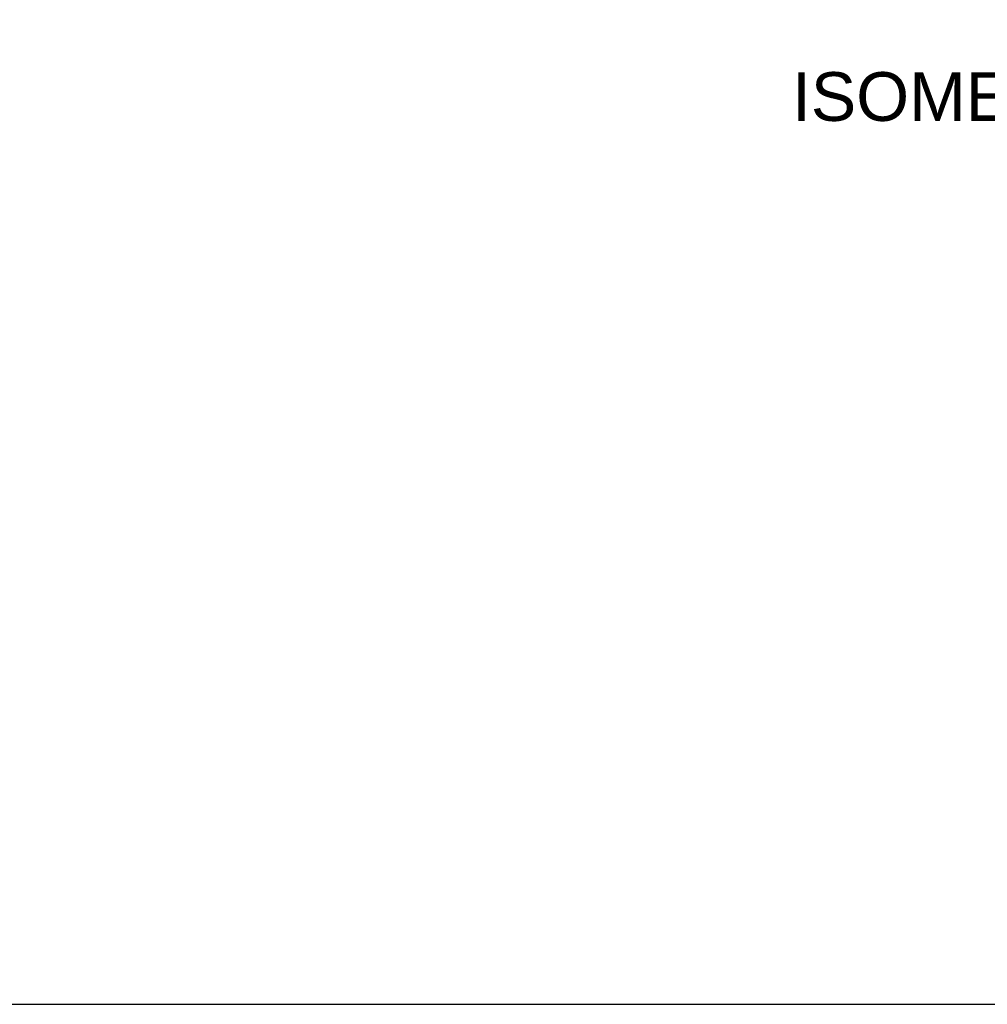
# Model space of a CAD drawing. Header units: inches. Extents: x 0 to 100, y 0 to 75.
# Tile 3 of 20: x 53 to 73, y 0 to 20. Entities that reach past the tile are written whole.
import ezdxf
from ezdxf import colors
from ezdxf.entities.mleader import LeaderData, LeaderLine
from ezdxf.enums import TextEntityAlignment as Align
from ezdxf.math import Vec2, Vec3

# ---------------------------------------------------------------- set-up
doc = ezdxf.new("R2010")
doc.units = ezdxf.units.IN
doc.header["$MEASUREMENT"] = 0
doc.layers.add('Default', color=7, linetype='Continuous')
doc.styles.add('SEACAD_Arial', font='arial.ttf')

# ---------------------------------------------------------------- blocks, each defined once
blk = doc.blocks.new('_DOT')
at = {"color": 0}
blk.add_line((0, 0), (-1, 0), dxfattribs=at)
at = {"color": 0, "const_width": 0.333}
blk.add_lwpolyline([(-0.1665, 0, 1), (0.1665, 0, 1)], format="xyb", close=True, dxfattribs=at)
blk = doc.blocks.new('Block222')
at = {"layer": 'Default', "color": 7, "linetype": 'Continuous'}
ml = blk.add_multileader_mtext('Standard', dxfattribs=at)
ml.set_content('{\\pxsm0.9;\\fArial|b1||i0||c0|p34;\\W1.;SDC246U24BK\\P}', color=7)
ml.set_leader_properties()
ml.set_arrow_properties(name='DOT')
ml.build(insert=Vec2(0, 0))
ml.multileader.update_dxf_attribs({"leader_type": 0, "dogleg_length": 0, "arrow_head_size": 2.25})
ctx = ml.context
ctx.base_point, ctx.char_height, ctx.arrow_head_size, ctx.landing_gap_size = Vec3(151.269, -85.88), 2.25, 2.25, 0.787
ctx.text_align_type = 1
notes = []
notes.append((ctx, [(0, (0, 0, 0), (0, 0), (1, 0), 1, [])]))
ctx.mtext.insert, ctx.mtext.alignment = Vec3(162.383, -84.733), 2
for ctx, leaders in notes:
    for number, flags, end, landing, length, lines in leaders:
        leader = LeaderData()
        leader.index, (leader.has_last_leader_line, leader.has_dogleg_vector, leader.attachment_direction) = number, flags
        leader.last_leader_point, leader.dogleg_vector, leader.dogleg_length = Vec3(end), Vec3(landing), length
        for number, points, colour, breaks in lines:
            line = LeaderLine()
            line.index, line.vertices, line.color, line.breaks = number, Vec3.list(points), colors.encode_raw_color(colour), breaks
            leader.lines.append(line)
        ctx.leaders.append(leader)

msp = doc.modelspace()

# ---------------------------------------------------------------- linework, layer by layer
at = {"layer": 'Default', "color": 7, "linetype": 'Continuous'}
msp.add_line((0, 0), (99.938, 0), dxfattribs=at)

# ---------------------------------------------------------------- block references
at = {"layer": 'Default', "color": 7, "xscale": 0.38, "yscale": 0.38, "zscale": 0.38}
msp.add_blockref('Block222', (33.641, 33.505), dxfattribs=at)

# ---------------------------------------------------------------- texts
at = {"layer": 'Default', "color": 7, "linetype": 'Continuous', "style": 'SEACAD_Arial'}
msp.add_text('ISOMETRIC', height=1, dxfattribs=at).set_placement((69.264, 19.132), align=Align.TOP_LEFT)

doc.saveas('drawing.dxf')
